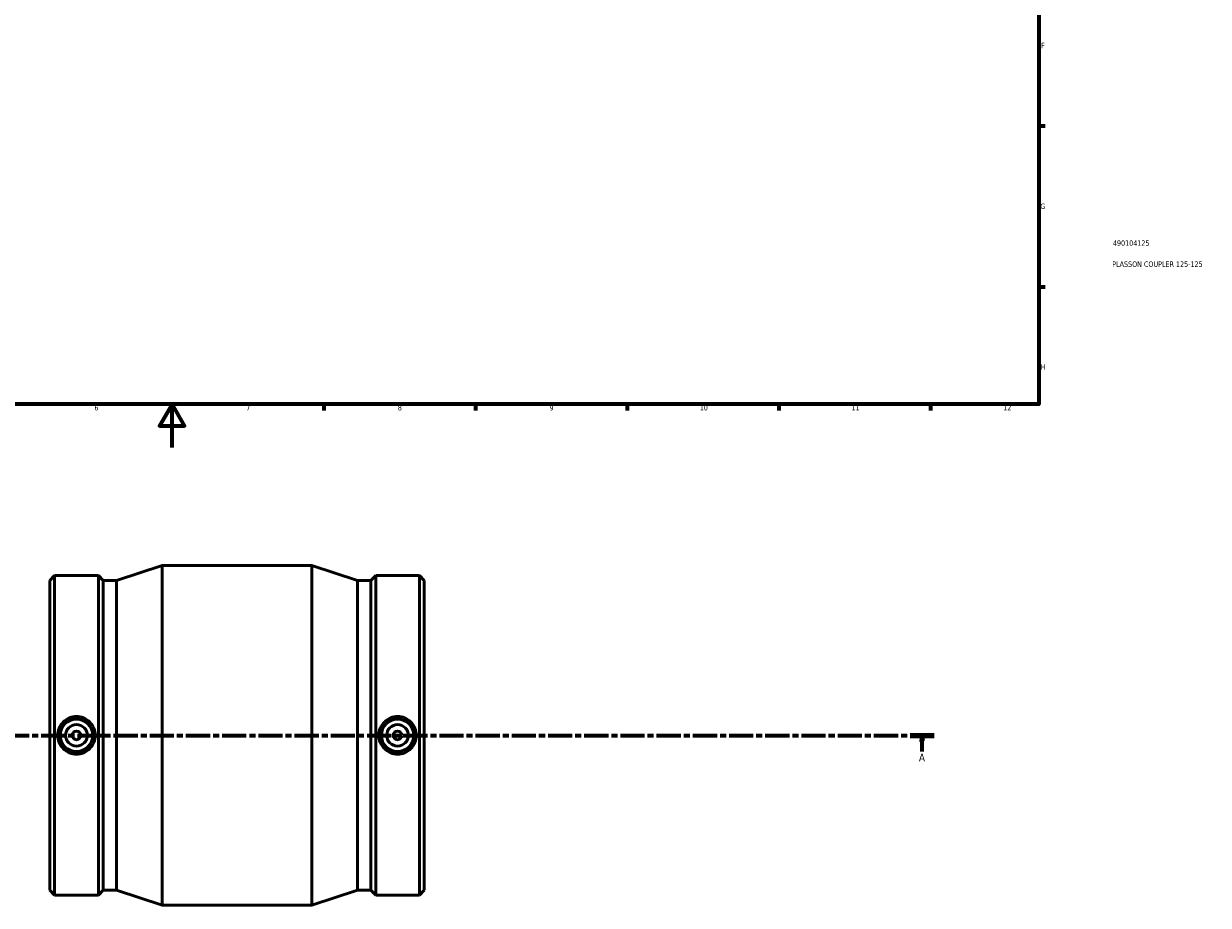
# Model space of a CAD drawing. Header units: millimetres. Extents: x -160 to 1252, y -211 to 1891.
# Tile 2 of 6: x 352 to 899, y -211 to 196. Entities that reach past the tile are written whole.
import ezdxf

# ---------------------------------------------------------------- set-up
doc = ezdxf.new("R2010")
doc.units = ezdxf.units.MM
doc.linetypes.add('CHAIN', pattern=[0.3543, 0.2362, -0.0295, 0.0591, -0.0295])
for name, color, linetype, lineweight in [('Border (ISO)', 7, 'Continuous', 70), ('Section Line (ISO)', 7, 'CHAIN', 70), ('Title (ISO)', 7, 'Continuous', 50), ('Visible (ISO)', 7, 'Continuous', 50)]:
    doc.layers.add(name, color=color, linetype=linetype, lineweight=lineweight)
doc.styles.add('Label Text (ISO)', font='tahoma.ttf')
doc.styles.add('Note Text (ISO)', font='tahoma.ttf')

# ---------------------------------------------------------------- blocks, each defined once
blk = doc.blocks.new('Borders Default Border')
at = {"layer": 'Border (ISO)'}
for p, q in [((821, 148.5), (823.9, 148.5)), ((821, 74.25), (823.9, 74.25)), ((490.58, 20), (490.58, 17.1)), ((560.67, 20), (560.67, 17.1)), ((630.75, 20), (630.75, 17.1)), ((700.83, 20), (700.83, 17.1)), ((770.92, 20), (770.92, 17.1))]:
    blk.add_line(p, q, dxfattribs=at)
at = {"layer": 'Border (ISO)', "flags": 128}
for points in [[(20, 20), (20, 574), (821, 574), (821, 20), (20, 20)], [(420.5, 0), (420.5, 20), (414.73, 10), (426.27, 10), (420.5, 20)]]:
    blk.add_lwpolyline(points, dxfattribs=at)
at = {"layer": 'Border (ISO)', "color": 232, "true_color": 0xca0064, "char_height": 2.5, "attachment_point": 7, "style": 'Note Text (ISO)'}
for s, insert in [('F', (822, 184.38)), ('G', (821.61, 110.08)), ('H', (821.74, 35.88)), ('6', (384.66, 17.05)), ('7', (454.77, 17.1)), ('8', (524.81, 17.04)), ('9', (594.88, 17.05)), ('10', (664.29, 17.05)), ('11', (734.37, 17.1)), ('12', (804.46, 17.1))]:
    blk.add_mtext(s, dxfattribs=dict(at, insert=insert))
blk = doc.blocks.new('Title Blocks ISO')
at = {"layer": 'Title (ISO)', "color": 232, "true_color": 0xca0064, "style": 'Note Text (ISO)'}
for tag, p in [('PART_NUMBER_001', (34.16, 73.13)), ('DESCRIPTION_001', (33.84, 63.4))]:
    blk.add_attdef(tag, p, '', height=2.5, dxfattribs=at)
blk = doc.blocks.new('2dTransSection0')
at = {"layer": 'Section Line (ISO)', "linetype": 'CHAIN', "ltscale": 47.209251}
blk.add_line((209.5, -132.97), (772.59, -132.97), dxfattribs=at)
at = {"layer": 'Section Line (ISO)', "linetype": 'Continuous', "lineweight": 140}
for p, q in [((209.5, -132.97), (220.63, -132.97)), ((761.47, -132.97), (772.59, -132.97))]:
    blk.add_line(p, q, dxfattribs=at)
at = {"layer": 'Section Line (ISO)', "linetype": 'Continuous'}
for p, q in [((215.06, -132.97), (214.56, -135.47)), ((214.56, -135.47), (215.56, -135.47)), ((215.06, -135.47), (215.06, -132.97)), ((215.56, -135.47), (215.06, -132.97)), ((215.06, -140.45), (215.06, -135.47)), ((767.03, -132.97), (766.53, -135.47)), ((766.53, -135.47), (767.53, -135.47)), ((767.03, -135.47), (767.03, -132.97)), ((767.53, -135.47), (767.03, -132.97)), ((767.03, -140.45), (767.03, -135.47))]:
    blk.add_line(p, q, dxfattribs=at)
at = {"layer": 'Section Line (ISO)', "linetype": 'Continuous', "flags": 128}
for points in [[(215.56, -135.47), (215.06, -132.97), (214.56, -135.47), (215.56, -135.47)], [(767.53, -135.47), (767.03, -132.97), (766.53, -135.47), (767.53, -135.47)]]:
    blk.add_lwpolyline(points, dxfattribs=at)
at = {"layer": 'Section Line (ISO)'}
for points in [[(215.56, -135.47), (215.06, -132.97), (214.56, -135.47), (215.56, -135.47)], [(767.53, -135.47), (767.03, -132.97), (766.53, -135.47), (767.53, -135.47)]]:
    blk.add_solid(points, dxfattribs=at)
at = {"layer": 'Section Line (ISO)', "char_height": 3.5, "attachment_point": 7, "style": 'Label Text (ISO)'}
for insert in [(213.57, -144.97), (765.54, -144.97)]:
    blk.add_mtext('A', dxfattribs=dict(at, insert=insert))

msp = doc.modelspace()

# ---------------------------------------------------------------- linework, layer by layer
at = {"layer": 'Visible (ISO)'}
for p, q in [((394.844, -61.395), (415.931, -54.471)), ((415.931, -211.471), (415.931, -54.471)), ((415.931, -54.471), (485.131, -54.471)), ((485.131, -211.471), (485.131, -54.471)), ((506.219, -61.395), (485.131, -54.471)), ((364.031, -61.395), (366.245, -59.181)), ((366.245, -206.761), (366.245, -59.181)), ((366.245, -59.181), (386.468, -59.181)), ((386.468, -206.761), (386.468, -59.181)), ((388.681, -61.395), (386.468, -59.181)), ((512.381, -61.395), (514.595, -59.181)), ((514.595, -206.761), (514.595, -59.181)), ((514.595, -59.181), (534.818, -59.181)), ((534.818, -206.761), (534.818, -59.181)), ((537.031, -61.395), (534.818, -59.181)), ((364.031, -204.548), (364.031, -61.395)), ((388.681, -204.548), (388.681, -61.395)), ((388.681, -61.395), (394.844, -61.395)), ((394.844, -204.548), (394.844, -61.395)), ((506.219, -204.548), (506.219, -61.395)), ((506.219, -61.395), (512.381, -61.395)), ((512.381, -204.548), (512.381, -61.395)), ((537.031, -204.548), (537.031, -61.395)), ((364.031, -204.548), (366.245, -206.761)), ((366.245, -206.761), (386.468, -206.761)), ((388.681, -204.548), (386.468, -206.761)), ((388.681, -204.548), (394.844, -204.548)), ((394.844, -204.548), (415.931, -211.471)), ((506.219, -204.548), (485.131, -211.471)), ((506.219, -204.548), (512.381, -204.548)), ((512.381, -204.548), (514.595, -206.761)), ((514.595, -206.761), (534.818, -206.761)), ((537.031, -204.548), (534.818, -206.761)), ((415.931, -211.471), (485.131, -211.471))]:
    msp.add_line(p, q, dxfattribs=at)
for centre, radius in [((376.356, -132.971), 7.5), ((524.706, -132.971), 7.5), ((376.356, -132.971), 5), ((376.356, -132.971), 2), ((524.706, -132.971), 5), ((524.706, -132.971), 2)]:
    msp.add_circle(centre, radius, dxfattribs=at)
for points in [[(376.356, -124.27), (377.448, -124.27), (378.61, -124.491), (380.746, -125.383), (381.719, -126.055), (383.253, -127.601), (383.916, -128.579), (384.796, -130.718), (385.012, -131.881), (385.012, -134.061), (384.796, -135.224), (383.916, -137.364), (383.253, -138.341), (381.719, -139.887), (380.746, -140.559), (378.61, -141.452), (377.448, -141.672), (375.265, -141.672), (374.102, -141.452), (371.966, -140.559), (370.993, -139.887), (369.46, -138.341), (368.796, -137.364), (367.917, -135.224), (367.7, -134.061), (367.7, -131.881), (367.917, -130.718), (368.796, -128.579), (369.46, -127.601), (370.993, -126.055), (371.966, -125.383), (374.102, -124.491), (375.265, -124.27), (376.356, -124.27)], [(524.706, -141.672), (523.615, -141.672), (522.452, -141.452), (520.316, -140.559), (519.343, -139.887), (517.81, -138.341), (517.146, -137.364), (516.267, -135.224), (516.05, -134.061), (516.05, -131.881), (516.267, -130.718), (517.146, -128.579), (517.81, -127.601), (519.343, -126.055), (520.316, -125.383), (522.452, -124.491), (523.615, -124.27), (525.798, -124.27), (526.96, -124.491), (529.096, -125.383), (530.069, -126.055), (531.603, -127.601), (532.266, -128.579), (533.146, -130.718), (533.362, -131.881), (533.362, -134.061), (533.146, -135.224), (532.266, -137.364), (531.603, -138.341), (530.069, -139.887), (529.096, -140.559), (526.96, -141.452), (525.798, -141.672), (524.706, -141.672)]]:
    msp.add_open_spline(points, degree=3, knots=[0, 0, 0, 0, 0.3274227, 0.3274227, 0.6548455, 0.6548455, 0.981875, 0.981875, 1.3089045, 1.3089045, 1.635934, 1.635934, 1.9629635, 1.9629635, 2.2903862, 2.2903862, 2.6178089, 2.6178089, 2.9452317, 2.9452317, 3.2726544, 3.2726544, 3.5996839, 3.5996839, 3.9267134, 3.9267134, 4.2537429, 4.2537429, 4.5807724, 4.5807724, 4.9081951, 4.9081951, 5.2356179, 5.2356179, 5.2356179, 5.2356179], dxfattribs=at)

# ---------------------------------------------------------------- block references
msp.add_blockref('Borders Default Border', (0, 0))
msp.add_blockref('Title Blocks ISO', (821, 20)).add_auto_attribs({'PART_NUMBER_001': '490104125', 'DESCRIPTION_001': 'PLASSON COUPLER 125-125'})
at = {"layer": 'Section Line (ISO)'}
msp.add_blockref('2dTransSection0', (0, 0), dxfattribs=at)

doc.saveas('drawing.dxf')
